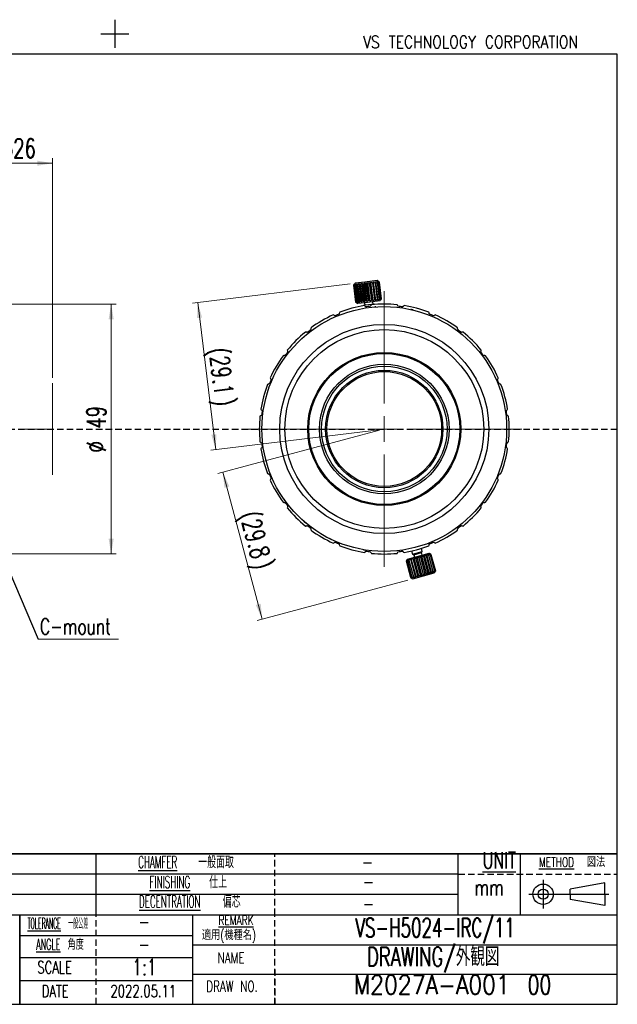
# Model space of a CAD drawing. Header units: millimetres. Extents: x 10 to 287, y 8 to 201.
# Tile 15 of 15: x 170 to 287, y 8 to 201. Entities that reach past the tile are written whole.
import ezdxf

# ---------------------------------------------------------------- set-up
doc = ezdxf.new("R2010")
doc.units = ezdxf.units.MM
doc.header["$PDSIZE"] = -1
doc.linetypes.add('CENTERX2', pattern=[20.32, 12.7, -2.54, 2.54, -2.54])
doc.linetypes.add('HIDDEN', pattern=[1.905, 1.27, -0.635])
doc.layers.add('00_補助線', color=252, linetype='Continuous', plot=False)
doc.layers.add('11_図面枠', color=9, linetype='Continuous')
doc.styles.add('SLDTEXTSTYLE0', font='TXT', dxfattribs={"width": 0.836365, "bigfont": 'bigfont'})
doc.styles.add('SLDTEXTSTYLE10', font='TXT', dxfattribs={"width": 0.541747, "bigfont": 'bigfont'})
doc.styles.add('SLDTEXTSTYLE11', font='TXT', dxfattribs={"width": 0.648063, "bigfont": 'bigfont'})
doc.styles.add('SLDTEXTSTYLE12', font='TXT', dxfattribs={"width": 0.854059, "bigfont": 'bigfont'})
doc.styles.add('SLDTEXTSTYLE13', font='TXT', dxfattribs={"width": 0.73215, "bigfont": 'bigfont'})
doc.styles.add('SLDTEXTSTYLE2', font='TXT', dxfattribs={"width": 0.7, "bigfont": 'bigfont'})
doc.styles.add('SLDTEXTSTYLE8', font='TXT', dxfattribs={"width": 0.525, "bigfont": 'bigfont'})
doc.styles.add('SLDTEXTSTYLE9', font='TXT', dxfattribs={"width": 0.337116, "bigfont": 'bigfont'})
doc.styles.get("Standard").update_dxf_attribs({"font": 'txt', "bigfont": 'bigfont'})
doc.dimstyles.new('SLDDIMSTYLE0', dxfattribs={"dimtxt": 4.244358, "dimasz": 3, "dimexe": 0, "dimexo": 0.0625, "dimgap": 1.061089, "dimtad": 3, "dimdec": 1, "dimrnd": 1e-09, "dimzin": 12, "dimdsep": 46, "dimtxsty": 'SLDTEXTSTYLE2', "dimsah": 1, "dimcen": 0.09, "dimadec": 0, "dimazin": 3, "dimtfac": 1, "dimtdec": 3, "dimtofl": 0, "dimtmove": 0, "dimatfit": 3, "dimfxl": 1, "dimfrac": 2, "dimtolj": 1, "dimtzin": 12, "dimarcsym": 0})
doc.dimstyles.new('SLDDIMSTYLE1', dxfattribs={"dimtxt": 4.244358, "dimasz": 3, "dimexe": 0, "dimexo": 0.0625, "dimgap": 1.061089, "dimtad": 3, "dimdec": 3, "dimrnd": 1e-09, "dimzin": 12, "dimdsep": 46, "dimtxsty": 'SLDTEXTSTYLE2', "dimsah": 1, "dimcen": 0.09, "dimadec": 0, "dimazin": 3, "dimtfac": 1, "dimtdec": 3, "dimtofl": 0, "dimtmove": 0, "dimatfit": 3, "dimfxl": 1, "dimfrac": 2, "dimtolj": 1, "dimtzin": 12, "dimarcsym": 0})
doc.dimstyles.new('SLDDIMSTYLE2', dxfattribs={"dimtxt": 4.244358, "dimasz": 3, "dimexe": 0, "dimexo": 0.0625, "dimgap": 1.061089, "dimtad": 3, "dimdec": 0, "dimrnd": 1e-09, "dimzin": 12, "dimdsep": 46, "dimtxsty": 'SLDTEXTSTYLE2', "dimsah": 1, "dimcen": 0.09, "dimadec": 0, "dimazin": 3, "dimtfac": 1, "dimtdec": 3, "dimtofl": 0, "dimtmove": 0, "dimatfit": 3, "dimfxl": 1, "dimfrac": 2, "dimtolj": 1, "dimtzin": 12, "dimarcsym": 0})
doc.dimstyles.new('SLDDIMSTYLE5', dxfattribs={"dimtxt": 0.18, "dimasz": 3, "dimexe": 0, "dimexo": 0.0625, "dimgap": 0, "dimtad": 0, "dimtih": 1, "dimtoh": 1, "dimdec": 0, "dimrnd": 1e-09, "dimzin": 0, "dimdsep": 46, "dimtxsty": 'Standard', "dimsah": 1, "dimcen": 0.09, "dimadec": 0, "dimazin": 0, "dimtfac": 3, "dimtdec": 0, "dimtofl": 0, "dimtmove": 0, "dimatfit": 3, "dimfxl": 1, "dimfrac": 2, "dimtolj": 1, "dimtzin": 0, "dimarcsym": 0})

# ---------------------------------------------------------------- blocks, each defined once
blk = doc.blocks.new('SW_NOTE_0')
at = {"layer": '11_図面枠', "color": 0, "char_height": 3.2, "attachment_point": 2, "style": 'SLDTEXTSTYLE2'}
for s, insert in [('\\LUNIT', (5.9, 4.13)), ('mm', (3.91, -1.19))]:
    blk.add_mtext(s, dxfattribs=dict(at, insert=insert))
blk = doc.blocks.new('SW_NOTE_0_4')
at = {"layer": '11_図面枠', "color": 0, "attachment_point": 2, "style": 'SLDTEXTSTYLE9'}
for s, insert, char_height in [('\\LTOLERANCE', (3.89, 2.73), 2.1167), ('一般公差', (10.56, 2.73), 2.117)]:
    blk.add_mtext(s, dxfattribs=dict(at, insert=insert, char_height=char_height))
blk = doc.blocks.new('SW_NOTE_0_5')
at = {"layer": '11_図面枠', "color": 0, "char_height": 1.852, "attachment_point": 2, "style": 'SLDTEXTSTYLE2'}
for s, insert in [('\\LREMARK', (5.15, 2.39)), ('適用(機種名)', (3.74, -0.54))]:
    blk.add_mtext(s, dxfattribs=dict(at, insert=insert))
blk = doc.blocks.new('SW_NOTE_0_6')
at = {"layer": '11_図面枠', "color": 0, "char_height": 2.381, "attachment_point": 2, "style": 'SLDTEXTSTYLE8'}
for s, insert in [('\\LCHAMFER', (5.64, 3.07)), ('一般面取', (17.08, 3.07))]:
    blk.add_mtext(s, dxfattribs=dict(at, insert=insert))
blk = doc.blocks.new('SW_NOTE_0_7')
at = {"layer": '11_図面枠', "color": 0, "attachment_point": 2, "style": 'SLDTEXTSTYLE8'}
for s, insert, char_height in [('\\LDECENTRATION', (8.46, 3.07), 2.3813), ('偏芯', (20.6, 3.07), 2.381)]:
    blk.add_mtext(s, dxfattribs=dict(at, insert=insert, char_height=char_height))
blk = doc.blocks.new('SW_NOTE_0_8')
at = {"layer": '11_図面枠', "color": 0, "attachment_point": 2, "style": 'SLDTEXTSTYLE8'}
for s, insert, char_height in [('\\LFINISHING', (5.72, 3.07), 2.3813), ('仕上', (15.18, 3.07), 2.381)]:
    blk.add_mtext(s, dxfattribs=dict(at, insert=insert, char_height=char_height))
blk = doc.blocks.new('SW_NOTE_0_9')
at = {"layer": '11_図面枠', "color": 0, "char_height": 1.852, "attachment_point": 2, "style": 'SLDTEXTSTYLE2'}
for s, insert in [('\\LMETHOD', (5.3, 2.39)), ('図法', (13.03, 2.39))]:
    blk.add_mtext(s, dxfattribs=dict(at, insert=insert))
blk = doc.blocks.new('SW_NOTE_0_10')
at = {"layer": '11_図面枠', "color": 0, "char_height": 2.117, "attachment_point": 2, "style": 'SLDTEXTSTYLE10'}
for s, insert in [('\\LANGLE', (3.89, 2.73)), ('角度', (9.27, 2.73))]:
    blk.add_mtext(s, dxfattribs=dict(at, insert=insert))
blk = doc.blocks.new('_D_1')
at = {"color": 7, "linetype": 'Continuous', "lineweight": 0}
for p, q in [((158.76, 136.32), (158.76, 173.62)), ((158.76, 172.62), (176.28, 172.62)), ((176.28, 130.52), (176.28, 173.62))]:
    blk.add_line(p, q, dxfattribs=at)
at = {"color": 7, "linetype": 'Continuous', "lineweight": 18}
for points in [[(158.76, 172.62), (161.76, 172.12), (161.76, 173.12)], [(176.28, 172.62), (173.28, 173.12), (173.28, 172.12)]]:
    blk.add_solid(points, dxfattribs=at)
at = {"color": 7, "linetype": 'Continuous', "lineweight": 18, "insert": (160.77, 177.4), "char_height": 3.704, "attachment_point": 1, "style": 'SLDTEXTSTYLE2'}
blk.add_mtext('17.526', dxfattribs=at)
blk = doc.blocks.new('_D_3')
at = {"color": 7, "linetype": 'Continuous', "lineweight": 0}
for p, q in [((121.79, 145.02), (188.76, 145.02)), ((187.76, 145.02), (187.76, 96.02)), ((121.79, 96.02), (188.76, 96.02))]:
    blk.add_line(p, q, dxfattribs=at)
at = {"color": 7, "linetype": 'Continuous', "lineweight": 18}
for points in [[(187.76, 145.02), (187.26, 142.02), (188.26, 142.02)], [(187.76, 96.02), (188.26, 99.02), (187.26, 99.02)]]:
    blk.add_solid(points, dxfattribs=at)
at = {"color": 7, "linetype": 'Continuous', "lineweight": 18, "char_height": 3.704, "attachment_point": 1, "rotation": 90, "style": 'SLDTEXTSTYLE2'}
for s, insert in [('49', (182.98, 120.59)), ('%%c', (182.98, 115.9))]:
    blk.add_mtext(s, dxfattribs=dict(at, insert=insert))
blk = doc.blocks.new('SW_NOTE_0_12')
at = {"color": 0, "linetype": 'Continuous', "lineweight": 0}
blk.add_line((15.79, 0), (0, 0), dxfattribs=at)
at = {"color": 0, "linetype": 'Continuous', "lineweight": 0, "insert": (0.39, 4.09), "char_height": 3.175, "attachment_point": 1, "style": 'SLDTEXTSTYLE2'}
blk.add_mtext('C-mount', dxfattribs=at)
blk = doc.blocks.new('_D_6')
at = {"color": 7, "linetype": 'Continuous', "lineweight": 0}
for p, q in [((240.35, 120.26), (208.7, 111.78)), ((209.67, 112.04), (217.38, 83.25)), ((245.96, 90.91), (216.42, 82.99))]:
    blk.add_line(p, q, dxfattribs=at)
at = {"color": 7, "linetype": 'Continuous', "lineweight": 18}
for points in [[(209.67, 112.04), (209.96, 109.01), (210.93, 109.27)], [(217.38, 83.25), (217.09, 86.28), (216.12, 86.02)]]:
    blk.add_solid(points, dxfattribs=at)
at = {"color": 7, "linetype": 'Continuous', "lineweight": 18, "attachment_point": 1, "rotation": 285, "style": 'SLDTEXTSTYLE2'}
for s, insert, char_height in [('(', (216.57, 104.72), 3.7), ('29.8', (216.96, 103.26), 3.704), (')', (219.14, 95.14), 3.7)]:
    blk.add_mtext(s, dxfattribs=dict(at, insert=insert, char_height=char_height))
blk = doc.blocks.new('_D_7')
at = {"color": 7, "linetype": 'Continuous', "lineweight": 0}
for p, q in [((234.62, 148.96), (203.74, 145.17)), ((208.27, 116.46), (204.73, 145.29)), ((240.32, 120.39), (207.28, 116.34))]:
    blk.add_line(p, q, dxfattribs=at)
at = {"color": 7, "linetype": 'Continuous', "lineweight": 18}
for points in [[(204.73, 145.29), (204.6, 142.25), (205.59, 142.38)], [(208.27, 116.46), (208.4, 119.5), (207.41, 119.38)]]:
    blk.add_solid(points, dxfattribs=at)
at = {"color": 7, "linetype": 'Continuous', "lineweight": 18, "attachment_point": 1, "rotation": 277, "style": 'SLDTEXTSTYLE2'}
for s, insert, char_height in [('(', (210.6, 136.63), 3.7), ('29.1', (210.79, 135.14), 3.704), (')', (211.81, 126.79), 3.7)]:
    blk.add_mtext(s, dxfattribs=dict(at, insert=insert, char_height=char_height))
blk = doc.blocks.new('SW_CENTERMARKSYMBOL_0')
at = {"color": 0, "linetype": 'Continuous', "lineweight": 18}
for p, q in [((0, 5), (0, 27)), ((0, 0), (0, 2.5)), ((-5, 0), (-27, 0)), ((0, 0), (-2.5, 0)), ((0, 0), (0, -2.5)), ((0, 0), (2.5, 0)), ((5, 0), (27, 0)), ((0, -5), (0, -27))]:
    blk.add_line(p, q, dxfattribs=at)

msp = doc.modelspace()

# ---------------------------------------------------------------- linework, layer by layer
at = {"color": 7, "linetype": 'Continuous', "lineweight": 25}
for p, q in [((235.6144, 149.0851), (235.3314, 148.7229)), ((235.3348, 148.7233), (235.3314, 148.7229)), ((235.3314, 148.7229), (235.7397, 145.3978)), ((235.3348, 148.7233), (235.4927, 148.9031)), ((235.7431, 145.3983), (235.3348, 148.7233)), ((235.4927, 148.9031), (235.395, 148.7307)), ((235.4529, 148.7378), (235.395, 148.7307)), ((235.395, 148.7307), (235.8033, 145.4057)), ((235.4529, 148.7378), (235.6548, 148.923)), ((235.8611, 145.4128), (235.4529, 148.7378)), ((237.5101, 149.3178), (235.6144, 149.0851)), ((235.6548, 148.923), (235.6219, 148.7585)), ((235.7317, 148.772), (235.6219, 148.7585)), ((235.6219, 148.7585), (236.0301, 145.4335)), ((235.7317, 148.772), (235.9626, 148.9608)), ((236.14, 145.447), (235.7317, 148.772)), ((235.9626, 148.9608), (235.998, 148.8047)), ((236.4097, 145.3196), (235.9626, 148.9608)), ((236.1524, 148.8237), (235.998, 148.8047)), ((235.998, 148.8047), (236.4063, 145.4797)), ((236.1524, 148.8237), (236.3952, 149.0139)), ((236.5607, 145.4987), (236.1524, 148.8237)), ((236.3952, 149.0139), (236.4979, 148.8661)), ((236.8423, 145.3728), (236.3952, 149.0139)), ((236.6863, 148.8892), (236.4979, 148.8661)), ((236.4979, 148.8661), (236.9061, 145.5411)), ((236.6863, 148.8892), (236.9231, 149.0788)), ((237.0945, 145.5642), (236.6863, 148.8892)), ((236.9231, 149.0788), (237.0873, 148.9385)), ((237.3701, 145.4376), (236.9231, 149.0788)), ((237.2969, 148.9642), (237.0873, 148.9385)), ((237.0873, 148.9385), (237.4956, 145.6134)), ((237.2969, 148.9642), (237.5102, 149.1509)), ((237.7051, 145.6392), (237.2969, 148.9642)), ((239.932, 149.6152), (237.5101, 149.3178)), ((237.5102, 149.1509), (237.7262, 149.0169)), ((237.9573, 145.5097), (237.5102, 149.1509)), ((237.9427, 149.0435), (237.7262, 149.0169)), ((237.7262, 149.0169), (238.1345, 145.6919)), ((237.9427, 149.0435), (238.1167, 149.2253)), ((238.3509, 145.7185), (237.9427, 149.0435)), ((238.1167, 149.2253), (238.371, 149.0961)), ((238.5638, 145.5841), (238.1167, 149.2253)), ((238.5796, 149.1217), (238.371, 149.0961)), ((238.371, 149.0961), (238.7792, 145.7711)), ((238.5796, 149.1217), (238.7012, 149.2971)), ((238.9878, 145.7967), (238.5796, 149.1217)), ((238.7012, 149.2971), (238.9777, 149.1706)), ((239.1482, 145.6559), (238.7012, 149.2971)), ((239.1642, 149.1935), (238.9777, 149.1706)), ((238.9777, 149.1706), (239.386, 145.8456)), ((239.1642, 149.1935), (239.2237, 149.3613)), ((239.5725, 145.8685), (239.1642, 149.1935)), ((239.2237, 149.3613), (239.5051, 149.2353)), ((239.6708, 145.7201), (239.2237, 149.3613)), ((239.6568, 149.254), (239.5051, 149.2353)), ((239.5051, 149.2353), (239.9133, 145.9103)), ((239.6488, 149.4134), (239.9171, 149.2859)), ((239.6568, 149.254), (239.6488, 149.4134)), ((240.0959, 145.7723), (239.6488, 149.4134)), ((240.0651, 145.9289), (239.6568, 149.254)), ((240.0237, 149.299), (239.9171, 149.2859)), ((239.9171, 149.2859), (240.3254, 145.9609)), ((240.2942, 149.3322), (239.932, 149.6152)), ((239.9475, 149.4501), (240.1857, 149.3189)), ((240.0237, 149.299), (239.9475, 149.4501)), ((240.432, 145.974), (240.0237, 149.299)), ((240.0993, 149.4688), (240.2926, 149.332)), ((240.2399, 149.3256), (240.0993, 149.4688)), ((240.2399, 149.3256), (240.1857, 149.3189)), ((240.1857, 149.3189), (240.594, 145.9939)), ((240.6482, 146.0005), (240.2399, 149.3256)), ((240.2942, 149.3322), (240.2926, 149.332)), ((240.2926, 149.332), (240.7009, 146.007)), ((240.7024, 146.0072), (240.2942, 149.3322)), ((235.7431, 145.3983), (235.7397, 145.3978)), ((235.7397, 145.3978), (236.1019, 145.1149)), ((235.9398, 145.262), (235.7431, 145.3983)), ((235.8611, 145.4128), (235.8033, 145.4057)), ((235.8033, 145.4057), (235.9398, 145.262)), ((236.1019, 145.2819), (235.8611, 145.4128)), ((236.14, 145.447), (236.0301, 145.4335)), ((236.0301, 145.4335), (236.1019, 145.2819)), ((237.9976, 145.3476), (236.1019, 145.1149)), ((236.4097, 145.3196), (236.14, 145.447)), ((236.5607, 145.4987), (236.4063, 145.4797)), ((236.4063, 145.4797), (236.4097, 145.3196)), ((236.8423, 145.3728), (236.5607, 145.4987)), ((236.9061, 145.5411), (236.8423, 145.3728)), ((237.0945, 145.5642), (236.9061, 145.5411)), ((237.3701, 145.4376), (237.0945, 145.5642)), ((238.2006, 144.8688), (237.329, 144.7618)), ((237.329, 144.7618), (237.3376, 144.6919)), ((237.4956, 145.6134), (237.3701, 145.4376)), ((237.4666, 145.2824), (237.5276, 144.7862)), ((237.7051, 145.6392), (237.4956, 145.6134)), ((237.9573, 145.5097), (237.7051, 145.6392)), ((238.1345, 145.6919), (237.9573, 145.5097)), ((240.4194, 145.645), (237.9976, 145.3476)), ((238.3509, 145.7185), (238.1345, 145.6919)), ((239.3141, 145.0055), (238.2006, 144.8688)), ((238.5638, 145.5841), (238.3509, 145.7185)), ((238.7792, 145.7711), (238.5638, 145.5841)), ((238.9878, 145.7967), (238.7792, 145.7711)), ((239.1482, 145.6559), (238.9878, 145.7967)), ((239.1156, 144.9812), (239.0547, 145.4774)), ((239.386, 145.8456), (239.1482, 145.6559)), ((239.3227, 144.9356), (239.3141, 145.0055)), ((239.5725, 145.8685), (239.386, 145.8456)), ((239.6708, 145.7201), (239.5725, 145.8685)), ((239.9133, 145.9103), (239.6708, 145.7201)), ((240.0651, 145.9289), (239.9133, 145.9103)), ((240.0959, 145.7723), (240.0651, 145.9289)), ((240.3254, 145.9609), (240.0959, 145.7723)), ((240.432, 145.974), (240.3254, 145.9609)), ((240.594, 145.9939), (240.3946, 145.8089)), ((240.3946, 145.8089), (240.432, 145.974)), ((240.4194, 145.645), (240.7024, 146.0072)), ((240.7009, 146.007), (240.5464, 145.8276)), ((240.5464, 145.8276), (240.6482, 146.0005)), ((240.6482, 146.0005), (240.594, 145.9939)), ((240.7024, 146.0072), (240.7009, 146.007)), ((232.4762, 143.1583), (232.5145, 143.0659)), ((237.659, 144.4444), (237.646, 144.5435)), ((238.6374, 144.674), (238.6505, 144.5749)), ((243.9765, 144.5749), (243.9895, 144.674)), ((244.981, 144.5435), (244.9679, 144.4444)), ((250.1125, 143.0659), (250.1508, 143.1583)), ((231.5906, 142.6832), (231.5523, 142.7756)), ((251.0746, 142.7756), (251.0364, 142.6832)), ((253.7439, 141.0468), (253.744, 141.0469)), ((226.1848, 139.4114), (226.1239, 139.4908)), ((226.9173, 140.0995), (226.9781, 140.0202)), ((255.6488, 140.0202), (255.7097, 140.0995)), ((256.5031, 139.4908), (256.4422, 139.4114)), ((222.3394, 135.7062), (222.4187, 135.6454)), ((260.2083, 135.6454), (260.2876, 135.7062)), ((221.81, 134.852), (221.7306, 134.9129)), ((260.8964, 134.9129), (260.817, 134.852)), ((218.7643, 129.3157), (218.6719, 129.3539)), ((219.0546, 130.2778), (219.1469, 130.2395)), ((263.48, 130.2395), (263.5724, 130.2778)), ((263.9551, 129.3539), (263.8627, 129.3157)), ((217.2866, 124.1842), (217.3858, 124.1711)), ((265.2412, 124.1711), (265.3403, 124.1842)), ((217.2553, 123.1797), (217.1561, 123.1927)), ((220.8516, 121.7667), (220.8135, 121.7667)), ((265.4709, 123.1927), (265.3717, 123.1797)), ((217.1561, 117.8406), (217.2553, 117.8536)), ((220.8135, 119.2667), (220.8516, 119.2667)), ((265.3717, 117.8536), (265.4709, 117.8406)), ((217.3858, 116.8622), (217.2866, 116.8492)), ((265.3403, 116.8492), (265.2412, 116.8622)), ((218.6719, 111.6794), (218.7643, 111.7177)), ((219.1469, 110.7938), (219.0546, 110.7555)), ((263.5724, 110.7555), (263.48, 110.7938)), ((263.8627, 111.7177), (263.9551, 111.6794)), ((221.7306, 106.1204), (221.81, 106.1813)), ((260.817, 106.1813), (260.8964, 106.1204)), ((222.4187, 105.388), (222.3394, 105.3271)), ((260.2876, 105.3271), (260.2083, 105.388)), ((226.1239, 101.5426), (226.1848, 101.6219)), ((226.9781, 101.0131), (226.9173, 100.9338)), ((250.4619, 102.1712), (250.4623, 102.1704)), ((255.7097, 100.9338), (255.6488, 101.0131)), ((256.4422, 101.6219), (256.5031, 101.5426)), ((231.5523, 98.2577), (231.5906, 98.3501)), ((232.5145, 97.9674), (232.4762, 97.875)), ((237.646, 96.4898), (237.659, 96.589)), ((244.9679, 96.589), (244.981, 96.4898)), ((246.4878, 96.5693), (246.488, 96.5686)), ((246.6833, 96.6124), (246.8439, 96.0131)), ((246.8439, 96.0131), (248.7758, 96.5307)), ((248.7758, 96.5307), (248.6152, 97.13)), ((248.6343, 96.2858), (248.7758, 96.5307)), ((250.1508, 97.875), (250.1125, 97.9674)), ((251.0364, 98.3501), (251.0746, 98.2577)), ((238.6505, 96.4584), (238.6374, 96.3593)), ((243.9895, 96.3593), (243.9765, 96.4584)), ((245.681, 94.6403), (245.8972, 94.9356)), ((245.8224, 94.9156), (245.681, 94.6403)), ((246.548, 91.4045), (245.681, 94.6403)), ((245.8901, 95.0328), (245.8224, 94.9156)), ((245.8441, 94.6841), (246.1163, 94.9943)), ((245.8972, 94.9356), (245.8441, 94.6841)), ((245.8441, 94.6841), (246.7112, 91.4482)), ((245.8901, 95.0328), (250.0919, 96.1587)), ((246.1163, 94.9943), (246.1593, 94.7685)), ((246.1593, 94.7685), (246.4649, 95.0877)), ((246.1593, 94.7685), (247.0264, 91.5327)), ((246.4649, 95.0877), (246.6051, 94.8879)), ((246.4649, 95.0877), (247.4506, 91.409)), ((246.6051, 94.8879), (246.9191, 95.2095)), ((246.6051, 94.8879), (247.4721, 91.6521)), ((246.8439, 96.0131), (247.0889, 95.8717)), ((246.9191, 95.2095), (247.151, 95.0342)), ((246.9191, 95.2095), (247.9048, 91.5307)), ((247.0889, 95.8717), (248.6343, 96.2858)), ((247.0889, 95.8717), (247.2183, 95.3887)), ((247.151, 95.0342), (247.4481, 95.3512)), ((247.151, 95.0342), (248.0181, 91.7984)), ((247.4481, 95.3512), (247.7599, 95.1974)), ((247.4481, 95.3512), (248.4338, 91.6724)), ((247.7599, 95.1974), (248.0158, 95.5033)), ((247.7599, 95.1974), (248.627, 91.9615)), ((248.0158, 95.5033), (248.3903, 95.3663)), ((248.0158, 95.5033), (249.0015, 91.8245)), ((248.3903, 95.3663), (248.5835, 95.6554)), ((248.3903, 95.3663), (249.2574, 92.1305)), ((248.5835, 95.6554), (248.9992, 95.5295)), ((248.5835, 95.6554), (249.5692, 91.9766)), ((248.7638, 95.8028), (248.6343, 96.2858)), ((248.9992, 95.5295), (249.1125, 95.7972)), ((248.9992, 95.5295), (249.8663, 92.2936)), ((249.1125, 95.7972), (249.5452, 95.6757)), ((249.1125, 95.7972), (250.0982, 92.1184)), ((249.5452, 95.6757), (249.5667, 95.9189)), ((249.5452, 95.6757), (250.4122, 92.4399)), ((249.5667, 95.9189), (249.9909, 95.7952)), ((249.5667, 95.9189), (250.5525, 92.2401)), ((249.9153, 96.0123), (250.3061, 95.8796)), ((249.9909, 95.7952), (249.9153, 96.0123)), ((249.9909, 95.7952), (250.858, 92.5593)), ((250.2091, 96.091), (250.0919, 96.1587)), ((250.1344, 96.071), (250.4693, 95.9234)), ((250.3061, 95.8796), (250.1344, 96.071)), ((250.4693, 95.9234), (250.2091, 96.091)), ((250.3061, 95.8796), (251.1732, 92.6438)), ((250.4693, 95.9234), (251.3363, 92.6875)), ((251.1732, 92.6438), (250.901, 92.3335)), ((251.3363, 92.6875), (251.1201, 92.3922)), ((251.1201, 92.3922), (251.1732, 92.6438)), ((251.1949, 92.4122), (251.3363, 92.6875)), ((246.548, 91.4045), (246.8082, 91.2368)), ((246.8829, 91.2569), (246.548, 91.4045)), ((246.7112, 91.4482), (246.8829, 91.2569)), ((247.102, 91.3156), (246.7112, 91.4482)), ((246.8082, 91.2368), (246.9254, 91.1691)), ((246.9254, 91.1691), (251.1272, 92.295)), ((247.4506, 91.409), (247.0264, 91.5327)), ((247.0264, 91.5327), (247.102, 91.3156)), ((247.4721, 91.6521), (247.4506, 91.409)), ((247.9048, 91.5307), (247.4721, 91.6521)), ((248.0181, 91.7984), (247.9048, 91.5307)), ((248.4338, 91.6724), (248.0181, 91.7984)), ((248.627, 91.9615), (248.4338, 91.6724)), ((249.0015, 91.8245), (248.627, 91.9615)), ((249.2574, 92.1305), (249.0015, 91.8245)), ((249.5692, 91.9766), (249.2574, 92.1305)), ((249.8663, 92.2936), (249.5692, 91.9766)), ((250.0982, 92.1184), (249.8663, 92.2936)), ((250.4122, 92.4399), (250.0982, 92.1184)), ((250.5525, 92.2401), (250.4122, 92.4399)), ((250.858, 92.5593), (250.5525, 92.2401)), ((250.901, 92.3335), (250.858, 92.5593)), ((251.1272, 92.295), (251.1949, 92.4122))]:
    msp.add_line(p, q, dxfattribs=at)
at = {"color": 7, "linetype": 'Continuous', "lineweight": 18}
msp.add_line((176.2813, 111.5167), (176.2813, 129.5167), dxfattribs=at)
at = {"color": 7, "linetype": 'CENTERX2', "lineweight": 18}
msp.add_line((109.7489, 120.5167), (176.2811, 120.5167), dxfattribs=at)
at = {"color": 7, "linetype": 'Continuous', "lineweight": 25}
for radius in [24, 20.5, 19.5, 15, 14.8, 12.7, 12.303, 11.5, 11.25]:
    msp.add_circle((241.3135, 120.5167), radius, dxfattribs=at)
for start, end in [(84.114491, 95.885509), (114.114491, 125.885509), (99.114491, 110.885509), (69.114491, 80.885509), (54.114491, 65.885509), (129.114491, 140.885509), (39.114491, 50.885509), (144.114491, 155.885509), (24.114491, 35.885509), (159.114491, 170.885509), (9.114491, 20.885509), (174.114491, 185.885509), (354.114491, 5.885509), (189.114491, 200.885509), (339.114491, 350.885509), (204.114491, 215.885509), (324.114491, 335.885509), (219.114491, 230.885509), (309.114491, 320.885509), (234.114491, 245.885509), (294.114491, 305.885509), (249.114491, 260.885509), (279.114491, 290.885509), (264.114491, 275.885509)]:
    msp.add_arc((241.3135, 120.5167), 24.5, start, end, dxfattribs=at)
for points in [[(238.8012, 144.8875), (238.7467, 144.8164), (238.6921, 144.7453), (238.6374, 144.674)], [(243.9895, 144.674), (243.9349, 144.7453), (243.8803, 144.8164), (243.8257, 144.8875)], [(231.5523, 142.7756), (231.4694, 142.81), (231.3865, 142.8443), (231.3037, 142.8786)], [(232.5145, 143.0659), (232.2065, 142.9383), (231.8986, 142.8108), (231.5906, 142.6832)], [(232.5792, 143.4069), (232.5449, 143.3241), (232.5106, 143.2412), (232.4762, 143.1583)], [(237.646, 144.5435), (237.5747, 144.5982), (237.5036, 144.6528), (237.4325, 144.7073)], [(238.6505, 144.5749), (238.32, 144.5314), (237.9895, 144.4879), (237.659, 144.4444)], [(244.9679, 144.4444), (244.6375, 144.4879), (244.307, 144.5314), (243.9765, 144.5749)], [(245.1945, 144.7073), (245.1234, 144.6528), (245.0522, 144.5982), (244.981, 144.5435)], [(250.1508, 143.1583), (250.1164, 143.2412), (250.0821, 143.3241), (250.0478, 143.4069)], [(251.0364, 142.6832), (250.7284, 142.8108), (250.4204, 142.9383), (250.1125, 143.0659)], [(251.3232, 142.8786), (251.2405, 142.8443), (251.1576, 142.81), (251.0746, 142.7756)], [(226.1239, 139.4908), (226.0349, 139.5025), (225.9459, 139.5142), (225.8571, 139.5259)], [(226.9781, 140.0202), (226.7137, 139.8173), (226.4492, 139.6143), (226.1848, 139.4114)], [(226.9524, 140.3663), (226.9407, 140.2775), (226.929, 140.1886), (226.9173, 140.0995)], [(256.4422, 139.4114), (256.1777, 139.6143), (255.9133, 139.8173), (255.6488, 140.0202)], [(255.7097, 140.0995), (255.698, 140.1886), (255.6863, 140.2775), (255.6746, 140.3663)], [(256.7699, 139.5259), (256.681, 139.5142), (256.5921, 139.5025), (256.5031, 139.4908)], [(222.4187, 135.6454), (222.2158, 135.3809), (222.0129, 135.1165), (221.81, 134.852)], [(222.3043, 135.973), (222.3159, 135.8842), (222.3277, 135.7953), (222.3394, 135.7062)], [(260.817, 134.852), (260.6141, 135.1165), (260.4112, 135.3809), (260.2083, 135.6454)], [(260.2876, 135.7062), (260.2993, 135.7953), (260.311, 135.8842), (260.3227, 135.973)], [(221.7306, 134.9129), (221.6416, 134.9012), (221.5527, 134.8895), (221.4638, 134.8778)], [(261.1631, 134.8778), (261.0743, 134.8895), (260.9854, 134.9012), (260.8964, 134.9129)], [(218.6719, 129.3539), (218.5889, 129.3196), (218.506, 129.2852), (218.4233, 129.251)], [(219.1469, 130.2395), (219.0194, 129.9316), (218.8918, 129.6236), (218.7643, 129.3157)], [(218.9516, 130.5264), (218.9859, 130.4436), (219.0202, 130.3608), (219.0546, 130.2778)], [(263.8627, 129.3157), (263.7352, 129.6236), (263.6076, 129.9316), (263.48, 130.2395)], [(263.5724, 130.2778), (263.6068, 130.3608), (263.6411, 130.4436), (263.6754, 130.5264)], [(264.2037, 129.251), (264.1209, 129.2852), (264.0381, 129.3196), (263.9551, 129.3539)], [(217.1228, 124.3976), (217.1774, 124.3266), (217.232, 124.2554), (217.2866, 124.1842)], [(217.3858, 124.1711), (217.3423, 123.8406), (217.2988, 123.5102), (217.2553, 123.1797)], [(265.3717, 123.1797), (265.3282, 123.5102), (265.2847, 123.8406), (265.2412, 124.1711)], [(265.3403, 124.1842), (265.395, 124.2554), (265.4496, 124.3266), (265.5041, 124.3976)], [(217.1561, 123.1927), (217.0849, 123.1381), (217.0137, 123.0834), (216.9426, 123.0289)], [(265.6843, 123.0289), (265.6133, 123.0834), (265.5421, 123.1381), (265.4709, 123.1927)], [(216.9426, 118.0044), (217.0137, 117.9499), (217.0849, 117.8953), (217.1561, 117.8406)], [(217.2553, 117.8536), (217.2988, 117.5232), (217.3423, 117.1927), (217.3858, 116.8622)], [(265.2412, 116.8622), (265.2847, 117.1927), (265.3282, 117.5232), (265.3717, 117.8536)], [(265.4709, 117.8406), (265.5421, 117.8953), (265.6133, 117.9499), (265.6843, 118.0044)], [(217.2866, 116.8492), (217.232, 116.7779), (217.1774, 116.7067), (217.1228, 116.6357)], [(265.5041, 116.6357), (265.4496, 116.7067), (265.395, 116.7779), (265.3403, 116.8492)], [(218.4233, 111.7824), (218.506, 111.7481), (218.5889, 111.7138), (218.6719, 111.6794)], [(218.7643, 111.7177), (218.8918, 111.4097), (219.0194, 111.1017), (219.1469, 110.7938)], [(219.0546, 110.7555), (219.0202, 110.6725), (218.9859, 110.5897), (218.9516, 110.5069)], [(263.48, 110.7938), (263.6076, 111.1017), (263.7352, 111.4097), (263.8627, 111.7177)], [(263.6754, 110.5069), (263.6411, 110.5897), (263.6068, 110.6725), (263.5724, 110.7555)], [(263.9551, 111.6794), (264.0381, 111.7138), (264.1209, 111.7481), (264.2037, 111.7824)], [(221.4638, 106.1556), (221.5527, 106.1439), (221.6416, 106.1322), (221.7306, 106.1204)], [(221.81, 106.1813), (222.0129, 105.9169), (222.2158, 105.6524), (222.4187, 105.388)], [(260.2083, 105.388), (260.4112, 105.6524), (260.6141, 105.9169), (260.817, 106.1813)], [(260.8964, 106.1204), (260.9854, 106.1322), (261.0743, 106.1439), (261.1631, 106.1556)], [(222.3394, 105.3271), (222.3277, 105.238), (222.3159, 105.1491), (222.3043, 105.0603)], [(260.3227, 105.0603), (260.311, 105.1491), (260.2993, 105.238), (260.2876, 105.3271)], [(225.8571, 101.5074), (225.9459, 101.5191), (226.0349, 101.5308), (226.1239, 101.5426)], [(226.1848, 101.6219), (226.4492, 101.419), (226.7137, 101.216), (226.9781, 101.0131)], [(226.9173, 100.9338), (226.929, 100.8448), (226.9407, 100.7558), (226.9524, 100.667)], [(255.6488, 101.0131), (255.9133, 101.216), (256.1777, 101.419), (256.4422, 101.6219)], [(255.6746, 100.667), (255.6863, 100.7558), (255.698, 100.8448), (255.7097, 100.9338)], [(256.5031, 101.5426), (256.5921, 101.5308), (256.681, 101.5191), (256.7699, 101.5074)], [(231.3037, 98.1548), (231.3865, 98.189), (231.4694, 98.2234), (231.5523, 98.2577)], [(231.5906, 98.3501), (231.8986, 98.2226), (232.2065, 98.095), (232.5145, 97.9674)], [(232.4762, 97.875), (232.5106, 97.7921), (232.5449, 97.7092), (232.5792, 97.6264)], [(237.659, 96.589), (237.9895, 96.5454), (238.32, 96.5019), (238.6505, 96.4584)], [(243.9765, 96.4584), (244.307, 96.5019), (244.6375, 96.5454), (244.9679, 96.589)], [(250.0478, 97.6264), (250.0821, 97.7092), (250.1164, 97.7921), (250.1508, 97.875)], [(250.1125, 97.9674), (250.4204, 98.095), (250.7284, 98.2226), (251.0364, 98.3501)], [(251.0746, 98.2577), (251.1576, 98.2234), (251.2405, 98.189), (251.3232, 98.1548)], [(237.4325, 96.326), (237.5036, 96.3805), (237.5747, 96.4351), (237.646, 96.4898)], [(238.6374, 96.3593), (238.6921, 96.288), (238.7467, 96.2169), (238.8012, 96.1458)], [(243.8257, 96.1458), (243.8803, 96.2169), (243.9349, 96.288), (243.9895, 96.3593)], [(244.981, 96.4898), (245.0522, 96.4351), (245.1234, 96.3805), (245.1945, 96.326)]]:
    msp.add_open_spline(points, degree=3, dxfattribs=at)
for points, knots in [([(239.6535, 144.4592), (239.6416, 144.4584), (239.6183, 144.4567), (239.5781, 144.4539), (239.5319, 144.4505), (239.4806, 144.4466), (239.4503, 144.4442), (239.4341, 144.443)], [0, 0, 0, 0, 0.14611961, 0.28441258, 0.50023741, 0.73312747, 1, 1, 1, 1]), ([(246.6949, 143.9056), (246.6758, 143.9099), (246.6376, 143.9187), (246.5834, 143.9309), (246.5334, 143.9422), (246.5055, 143.9483), (246.4915, 143.9514)], [0, 0, 0, 0, 0.25007533, 0.49990053, 0.74979904, 1, 1, 1, 1]), ([(246.8979, 143.8579), (246.8839, 143.8613), (246.8561, 143.8679), (246.8064, 143.8796), (246.7521, 143.8923), (246.714, 143.9011), (246.6949, 143.9056)], [0, 0, 0, 0, 0.250208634, 0.500102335, 0.749910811, 1, 1, 1, 1]), ([(247.0442, 143.8224), (247.0433, 143.8226), (247.0416, 143.8231), (247.023, 143.8276), (246.9894, 143.8358), (246.9461, 143.8463), (246.9139, 143.8541), (246.8979, 143.8579)], [0, 0, 0, 0, 0.25015849, 0.50024181, 0.75007305, 0.87503913, 1, 1, 1, 1]), ([(217.3339, 121.506), (217.3339, 121.5057), (217.3338, 121.5051), (217.3335, 121.4974), (217.3328, 121.48), (217.3313, 121.4423), (217.33, 121.4078), (217.3294, 121.3902)], [0, 0, 0, 0, 0.13182118, 0.24829423, 0.50016473, 0.74563025, 1, 1, 1, 1]), ([(217.3312, 119.5953), (217.3315, 119.5871), (217.3321, 119.5715), (217.3332, 119.5449), (217.3341, 119.5214), (217.3348, 119.5056), (217.3349, 119.5037), (217.3349, 119.5027)], [0, 0, 0, 0, 0.131632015, 0.250103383, 0.499901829, 0.731349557, 1, 1, 1, 1]), ([(221.5523, 106.8969), (221.5605, 106.8852), (221.5767, 106.8616), (221.6058, 106.8196), (221.6377, 106.7739), (221.6601, 106.7418), (221.6714, 106.7258)], [0, 0, 0, 0, 0.25020863, 0.50010234, 0.74991081, 1, 1, 1, 1]), ([(221.6714, 106.7258), (221.6827, 106.7098), (221.7052, 106.6777), (221.7373, 106.6324), (221.767, 106.5906), (221.7836, 106.5673), (221.7919, 106.5557)], [0, 0, 0, 0, 0.250075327, 0.499900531, 0.74979904, 1, 1, 1, 1]), ([(221.7919, 106.5557), (221.8016, 106.5422), (221.8208, 106.5153), (221.8469, 106.4792), (221.8671, 106.4511), (221.8783, 106.4357), (221.8794, 106.4342), (221.8799, 106.4335)], [0, 0, 0, 0, 0.12496079, 0.2499267, 0.49975801, 0.7498414, 1, 1, 1, 1]), ([(225.4784, 102.482), (225.4891, 102.4726), (225.5106, 102.4537), (225.5491, 102.4201), (225.5912, 102.3835), (225.6208, 102.3579), (225.6356, 102.3451)], [0, 0, 0, 0, 0.25020863, 0.50010234, 0.74991081, 1, 1, 1, 1]), ([(225.6356, 102.3451), (225.6505, 102.3323), (225.6802, 102.3068), (225.7224, 102.2706), (225.7614, 102.2374), (225.7832, 102.2189), (225.7941, 102.2096)], [0, 0, 0, 0, 0.25007533, 0.49990053, 0.74979904, 1, 1, 1, 1]), ([(225.7941, 102.2096), (225.8067, 102.1989), (225.8319, 102.1776), (225.866, 102.1488), (225.8925, 102.1266), (225.9072, 102.1144), (225.9085, 102.1132), (225.9092, 102.1126)], [0, 0, 0, 0, 0.12496079, 0.2499267, 0.49975801, 0.7498414, 1, 1, 1, 1]), ([(229.595, 99.5721), (229.5958, 99.5716), (229.5974, 99.5707), (229.614, 99.5614), (229.6442, 99.5446), (229.6832, 99.5229), (229.7121, 99.5069), (229.7266, 99.4989)], [0, 0, 0, 0, 0.25015849, 0.50024181, 0.75007305, 0.87503913, 1, 1, 1, 1]), ([(229.7266, 99.4989), (229.7392, 99.492), (229.7642, 99.4782), (229.8091, 99.4537), (229.8579, 99.427), (229.8924, 99.4084), (229.9096, 99.3991)], [0, 0, 0, 0, 0.25020863, 0.50010234, 0.74991081, 1, 1, 1, 1]), ([(229.9096, 99.3991), (229.9269, 99.3898), (229.9614, 99.3712), (230.0104, 99.345), (230.0556, 99.3209), (230.0809, 99.3075), (230.0935, 99.3008)], [0, 0, 0, 0, 0.25007533, 0.49990053, 0.74979904, 1, 1, 1, 1]), ([(230.9211, 98.8834), (230.9196, 98.8841), (230.9167, 98.8855), (230.8902, 98.8982), (230.849, 98.9181), (230.7775, 98.9529), (230.666, 99.0075), (230.566, 99.0577), (230.5159, 99.0827)], [0, 0, 0, 0, 0.12559451, 0.25027019, 0.37155803, 0.5007133, 0.7501931, 1, 1, 1, 1]), ([(237.2686, 96.86), (237.2694, 96.8598), (237.2712, 96.8595), (237.29, 96.8563), (237.3241, 96.8505), (237.3681, 96.8432), (237.4007, 96.8378), (237.4171, 96.8351)], [0, 0, 0, 0, 0.25015849, 0.50024181, 0.75007305, 0.87503913, 1, 1, 1, 1]), ([(237.4171, 96.8351), (237.4312, 96.8327), (237.4594, 96.8281), (237.5099, 96.82), (237.5649, 96.8112), (237.6036, 96.8051), (237.6229, 96.8021)], [0, 0, 0, 0, 0.25020863, 0.50010234, 0.74991081, 1, 1, 1, 1]), ([(237.6229, 96.8021), (237.6423, 96.7991), (237.681, 96.7931), (237.7359, 96.7848), (237.7867, 96.7772), (237.8149, 96.773), (237.8291, 96.7709)], [0, 0, 0, 0, 0.25007533, 0.49990053, 0.74979904, 1, 1, 1, 1]), ([(237.8291, 96.7709), (237.8454, 96.7686), (237.8782, 96.7638), (237.9223, 96.7574), (237.9566, 96.7526), (237.9754, 96.7499), (237.9772, 96.7497), (237.9781, 96.7496)], [0, 0, 0, 0, 0.12496079, 0.2499267, 0.49975801, 0.7498414, 1, 1, 1, 1])]:
    msp.add_open_spline(points, degree=3, knots=knots, dxfattribs=at)
at = {"color": 7, "linetype": 'Continuous', "lineweight": 18}
msp.add_point((241.3135, 120.5167), dxfattribs=at)
msp.add_point((241.3135, 120.5167), dxfattribs=at)
at = {"layer": '00_補助線', "color": 7}
for p, q in [((188.5, 200.75), (188.5, 195.25)), ((185.75, 198), (191.25, 198))]:
    msp.add_line(p, q, dxfattribs=at)
at = {"layer": '00_補助線', "color": 7, "linetype": 'HIDDEN'}
msp.add_line((287, 120.4167), (10, 120.4167), dxfattribs=at)
at = {"layer": '11_図面枠', "color": 7}
for p, q in [((287.0143, 194.0154), (10, 194)), ((287.0089, 37.2654), (287.0143, 194.0154)), ((287, 37.2533), (109.8333, 37.2533)), ((109.8404, 37.2575), (287.0089, 37.2654)), ((184.8333, 25.2469), (184.8333, 37.2469)), ((255.8333, 25.2469), (255.8333, 37.2469)), ((267.9982, 25.2469), (267.9982, 37.2469)), ((287, 7.7533), (287, 37.2533)), ((255.8333, 33.2533), (109.8333, 33.2533)), ((272.4632, 32.1325), (272.4632, 26.5325)), ((284.5835, 31.5574), (277.787, 30.3464)), ((284.5835, 29.3325), (284.5835, 31.5574)), ((255.8333, 29.2533), (109.8333, 29.2533)), ((269.6632, 29.3325), (285.3835, 29.3325)), ((277.787, 29.3325), (277.787, 30.3464)), ((277.787, 29.3325), (277.787, 28.3187)), ((284.5835, 29.3325), (284.5835, 27.1076)), ((284.5835, 27.1076), (277.787, 28.3187)), ((287, 25.2533), (109.8333, 25.2533)), ((169.8333, 7.7533), (169.8333, 25.2533)), ((287, 25.2533), (169.8333, 25.2533)), ((169.8333, 25.2533), (169.8333, 7.7533)), ((203.7442, 7.7533), (203.7442, 25.2533)), ((169.8333, 21.2536), (203.7442, 21.2536)), ((203.7442, 19.4233), (287, 19.4233)), ((169.8333, 16.96), (203.7442, 16.96)), ((287, 13.5933), (203.7442, 13.5933)), ((203.7442, 12.3567), (169.8333, 12.3567)), ((10, 7.7533), (287, 7.7533))]:
    msp.add_line(p, q, dxfattribs=at)
at = {"layer": '11_図面枠', "color": 7, "linetype": 'HIDDEN'}
for p, q in [((219.8333, 25.2469), (219.8333, 37.2469)), ((255.8333, 33.2533), (287, 33.2533)), ((184.8333, 7.7533), (184.8333, 25.2533)), ((219.8333, 7.7533), (219.8333, 25.2533)), ((219.8333, 14.5867), (219.8333, 7.7533))]:
    msp.add_line(p, q, dxfattribs=at)
at = {"layer": '11_図面枠', "color": 7}
for radius in [2, 1]:
    msp.add_circle((272.4632, 29.3325), radius, dxfattribs=at)

# ---------------------------------------------------------------- block references
at = {"color": 7, "linetype": 'Continuous', "lineweight": 0}
for name, p in [('SW_CENTERMARKSYMBOL_0', (241.3135, 120.5167)), ('SW_NOTE_0_12', (173.4207, 79.3139))]:
    msp.add_blockref(name, p, dxfattribs=at)
at = {"layer": '11_図面枠', "color": 7}
for name, p in [('SW_NOTE_0_6', (191.2561, 33.7478)), ('SW_NOTE_0', (257.9735, 33.4443)), ('SW_NOTE_0_9', (269.8013, 34.1405)), ('SW_NOTE_0_8', (193.5469, 29.8231)), ('SW_NOTE_0_7', (190.7886, 26.0089)), ('SW_NOTE_0_5', (207.1073, 22.7805)), ('SW_NOTE_0_4', (170.7325, 21.9594)), ('SW_NOTE_0_10', (171.5458, 17.8413))]:
    msp.add_blockref(name, p, dxfattribs=at)

# ---------------------------------------------------------------- texts
for s, insert, char_height, attachment_point, style in [('VS TECHNOLOGY CORPORATION', (279.3033, 197.5757), 2.38125, 3, 'SLDTEXTSTYLE0'), ('-', (238.0501, 37.1761), 2.9104, 2, 'SLDTEXTSTYLE2'), ('-', (238.1937, 33.3196), 2.9104, 2, 'SLDTEXTSTYLE2'), ('-', (238.1937, 28.9806), 2.9104, 2, 'SLDTEXTSTYLE2'), ('-', (194.2385, 25.4398), 2.9104, 2, 'SLDTEXTSTYLE2'), ('VS-H5024-IRC/11', (251.3022, 24.641), 3.704167, 2, 'SLDTEXTSTYLE11'), ('-', (194.2385, 21.0233), 2.9104, 2, 'SLDTEXTSTYLE2'), ('DRAWING/外観図', (250.8953, 18.9377), 3.704167, 2, 'SLDTEXTSTYLE2'), ('NAME', (211.2841, 17.9285), 2.11667, 2, 'SLDTEXTSTYLE2'), ('SCALE', (176.6644, 16.1981), 2.38125, 2, 'SLDTEXTSTYLE2'), ('1:1', (194.2807, 16.6229), 3.175, 2, 'SLDTEXTSTYLE2'), ('DRAW NO.', (211.4695, 12.3268), 2.11667, 2, 'SLDTEXTSTYLE2'), ('M2027A-A001', (265.9452, 13.4424), 3.704167, 3, 'SLDTEXTSTYLE12'), ('00', (274.0699, 13.4294), 3.70417, 3, 'SLDTEXTSTYLE13'), ('DATE', (176.7804, 11.5281), 2.38125, 2, 'SLDTEXTSTYLE2'), ('2022.05.11', (194.0605, 11.5281), 2.38125, 2, 'SLDTEXTSTYLE2')]:
    msp.add_mtext(s, dxfattribs=dict(at, insert=insert, char_height=char_height, attachment_point=attachment_point, style=style))

# ---------------------------------------------------------------- dimensions: what is measured, and where the dimension line sits
at = {"color": 7, "linetype": 'Continuous', "lineweight": 18}
dim = msp.add_linear_dim(base=(176.2813, 172.6232), p1=(158.7553, 135.3167), p2=(176.2813, 129.5167), dimstyle='SLDDIMSTYLE1', dxfattribs=at)
dim.commit()
dim.dimension.update_dxf_attribs({"geometry": '_D_1', "text_midpoint": (167.4464, 172.6232), "dimtype": 160})
for base, p1, p2, angle, text, dimstyle, picture, middle in [((204.72909, 145.29282), (241.31348, 120.51666), (235.61439, 149.08506), 277, '(<>)', 'SLDDIMSTYLE0', '_D_7', (206.55939, 130.3862)), ((187.7553, 96.0167), (120.7853, 145.0167), (120.7853, 96.0167), 90, '%%c<>', 'SLDDIMSTYLE2', '_D_3', (187.7553, 120.7184)), ((217.3809, 83.2527), (241.3135, 120.5167), (246.9254, 91.1691), 285, '(<>)', 'SLDDIMSTYLE0', '_D_6', (213.4381, 97.9675))]:
    dim = msp.add_linear_dim(base=base, p1=p1, p2=p2, angle=angle, text=text, dimstyle=dimstyle, dxfattribs=at)
    dim.commit()
    dim.dimension.update_dxf_attribs({"geometry": picture, "text_midpoint": middle, "dimtype": 160})

# ---------------------------------------------------------------- leaders
at = {"color": 7, "linetype": 'Continuous', "lineweight": 0}
msp.add_leader([(161.2894, 107.8167), (173.4207, 79.3139)], dimstyle='SLDDIMSTYLE5', dxfattribs=at)

doc.saveas('drawing.dxf')
